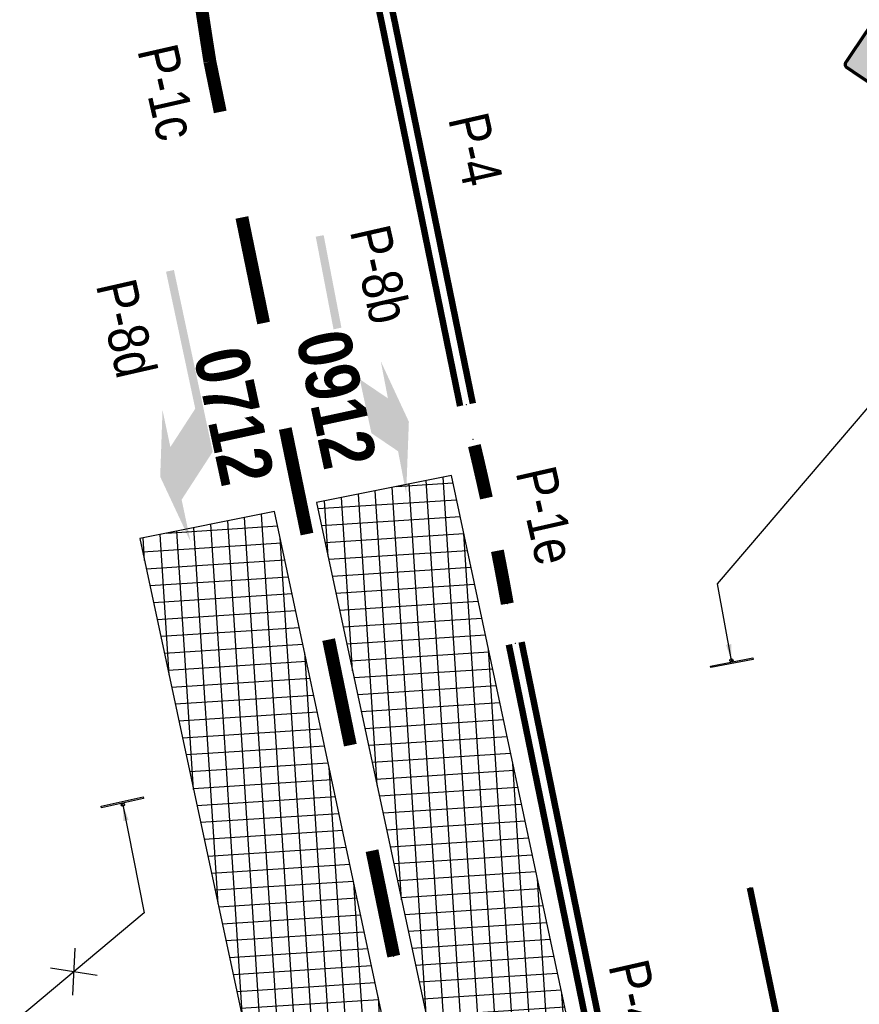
# Model space of a CAD drawing. Header units: metres. Extents: x 0 to 6473088, y 4 to 5822767.
# Tile 14 of 20: x 6472965 to 6472981, y 5822682 to 5822700. Entities that reach past the tile are written whole.
import ezdxf
from ezdxf.enums import TextEntityAlignment as Align

# ---------------------------------------------------------------- set-up
doc = ezdxf.new("R2010")
doc.units = ezdxf.units.M
for name, color, linetype in [('MT IR - detekcja wirtualna kamery opisy', 7, 'Continuous'), ('MT IR - oznakowanie pionowe', 7, 'Continuous'), ('MT IR - oznakowanie poziome opisy', 7, 'Continuous'), ('MT IR - oznakowanie poziome projektowane', 150, 'Continuous'), ('zzz.gaHSDomyslna', 7, 'Continuous'), ('zzz.gaVSDodTekst', 7, 'Continuous'), ('zzz.gaVSDomyslna', 7, 'Continuous'), ('zzz.gaVSNazwa', 7, 'Continuous'), ('zzz.gaVSStan', 7, 'Continuous'), ('zzz.gaVSWielkość', 7, 'Continuous')]:
    doc.layers.add(name, color=color, linetype=linetype)
doc.layers.add('MT IR - detekcja wirtualna kamery pojazdy', color=114, linetype='Continuous', lineweight=30)
doc.styles.add('GA-ATR-TEXT', font='arial.ttf', dxfattribs={"width": 0.9})
doc.styles.add('MT - bold Arial', font='arialbd.ttf')
doc.styles.add('MT - bold Arial Narrow', font='ARIALNB.TTF')
doc.styles.add('Opis poziomego', font='ARIALN.TTF')
doc.styles.get("Standard").update_dxf_attribs({"font": 'arial.ttf'})
doc.dimstyles.new('GA-LEADER', dxfattribs={"dimtxt": 1, "dimasz": 1, "dimexe": 1, "dimexo": 1, "dimgap": 1, "dimtad": 1, "dimtxsty": 'Standard', "dimcen": 1, "dimadec": 0, "dimazin": 0, "dimtfac": 1, "dimtmove": 0, "dimatfit": 3, "dimfxl": 1, "dimarcsym": 0})

# ---------------------------------------------------------------- blocks, each defined once
blk = doc.blocks.new('gaHSPos')
at = {"color": 0, "linetype": 'Continuous', "lineweight": 0}
blk.add_point((0, 0), dxfattribs=at)
blk = doc.blocks.new('*U33895')
at = {"layer": 'zzz.gaHSDomyslna', "color": 150}
blk.add_lwpolyline([(0, 0, 0.12, 0.12, 0), (-2.478, 11.877, 0.12, 0.12, 0)], format="xyseb", dxfattribs=at)
at = {"color": 150}
for p in [(-2.478, 11.877), (0, 0)]:
    blk.add_blockref('gaHSPos', p, dxfattribs=at)
blk = doc.blocks.new('*U33900')
at = {"layer": 'zzz.gaHSDomyslna', "color": 150}
for points in [[(-0.448, 1.949, 0.24, 0.24, 0.005068), (-0.701, 2.916, 0.24, 0.24, 0)], [(0, 0, 0.24, 0.24, 0.005068), (-0.214, 0.977, 0.24, 0.24, 0)]]:
    blk.add_lwpolyline(points, format="xyseb", dxfattribs=at)
at = {"color": 150}
for p in [(-0.733, 3.034), (0, 0)]:
    blk.add_blockref('gaHSPos', p, dxfattribs=at)
blk = doc.blocks.new('*U33901')
at = {"layer": 'zzz.gaHSDomyslna', "color": 150}
for points in [[(-2.49, 12.758, 0.12, 0.12, 0), (0.118, 0.024, 0.12, 0.12, 0)], [(-2.726, 12.71, 0.12, 0.12, 0), (-0.118, -0.024, 0.12, 0.12, 0)]]:
    blk.add_lwpolyline(points, format="xyseb", dxfattribs=at)
at = {"color": 150}
for p in [(-2.608, 12.734), (0, 0)]:
    blk.add_blockref('gaHSPos', p, dxfattribs=at)
blk = doc.blocks.new('*U34170')
at = {"layer": 'zzz.gaHSDomyslna', "color": 150}
for points in [[(-3.22, 15.673, 0.24, 0.24, 0), (-3.412, 16.607, 0.24, 0.24, -0.002338), (-3.572, 17.641, 0.24, 0.24, 0)], [(-2.415, 11.754, 0.24, 0.24, 0), (-2.818, 13.714, 0.24, 0.24, 0)], [(-1.61, 7.836, 0.24, 0.24, 0), (-2.013, 9.795, 0.24, 0.24, 0)], [(-0.805, 3.918, 0.24, 0.24, 0), (-1.208, 5.877, 0.24, 0.24, 0)], [(0, 0, 0.24, 0.24, 0), (-0.403, 1.959, 0.24, 0.24, 0)]]:
    blk.add_lwpolyline(points, format="xyseb", dxfattribs=at)
at = {"color": 150}
blk.add_blockref('gaHSPos', (0, 0), dxfattribs=at)
blk = doc.blocks.new('*U34171')
at = {"layer": 'zzz.gaHSDomyslna', "color": 150}
for points in [[(-2.539, 12.008, 0.12, 0.12, -0.025636), (-1.327, 7.088, 0.12, 0.12, 0), (0.118, 0.024, 0.12, 0.12, 0)], [(-2.769, 11.939, 0.12, 0.12, -0.025643), (-1.562, 7.041, 0.12, 0.12, 0), (-0.118, -0.024, 0.12, 0.12, 0)]]:
    blk.add_lwpolyline(points, format="xyseb", dxfattribs=at)
at = {"color": 150}
for p in [(-2.654, 11.974), (0, 0)]:
    blk.add_blockref('gaHSPos', p, dxfattribs=at)
blk = doc.blocks.new('*U33878')
blk.add_hatch(color=0).paths.add_polyline_path([(0.225, 3.2), (0.225, 2.5), (0.525, 3.7), (0.225, 5), (0.225, 4.2), (-0.525, 3.45), (-0.525, 0), (-0.375, 0), (-0.375, 2.6)])
blk = doc.blocks.new('*U33879')
blk.add_hatch(color=0).paths.add_polyline_path([(0.525, 3.45), (-0.225, 4.2), (-0.225, 5), (-0.525, 3.7), (-0.225, 2.5), (-0.225, 3.2), (0.375, 2.6), (0.375, 0), (0.525, 0)])
blk = doc.blocks.new('gaVSPos')
blk.add_point((0, 0))
blk = doc.blocks.new('gaVSTVcolumn0')
at = {"color": 0, "linetype": 'ByBlock', "lineweight": -2}
for p, q in [((-400, -30), (400, -30)), ((-400, -60), (-400, -30)), ((400, -60), (-400, -60)), ((400, -30), (400, -60))]:
    blk.add_line(p, q, dxfattribs=at)
blk.add_circle((0, 0), 30, dxfattribs=at)
blk = doc.blocks.new('*U34370')
at = {"layer": 'zzz.gaVSDomyslna', "true_color": 0xffffff}
blk.add_hatch(color=7, dxfattribs=at).paths.add_polyline_path([(401.637, 404.323, 0.414214), (401.637, 415.637), (5.65685, 811.616, 0.414214), (-5.65685, 811.616), (-401.637, 415.637, 0.414214), (-401.637, 404.323), (-5.65685, 8.34315, 0.414214), (5.65685, 8.34315)])
blk = doc.blocks.new('*U34371')
at = {"layer": 'zzz.gaVSDomyslna', "true_color": 0xe2e2e2}
blk.add_hatch(color=254, dxfattribs=at).paths.add_polyline_path([(0, 656.053), (-246.073, 409.98), (0, 163.907), (246.073, 409.98)])
blk = doc.blocks.new('*U34372')
at = {"layer": 'zzz.gaVSDomyslna', "color": 18, "lineweight": 0, "true_color": 0x000000, "const_width": 12}
blk.add_lwpolyline([(-405.879, 400.08), (-9.89949, 4.10051, 0.414214), (9.89949, 4.10051), (405.879, 400.08, 0.414214), (405.879, 419.879), (9.89949, 815.859, 0.414214), (-9.89949, 815.859), (-405.879, 419.879, 0.414214), (-405.879, 400.08, 17.1896)], format="xyb", dxfattribs=at)
at = {"layer": 'zzz.gaVSDomyslna', "color": 18, "lineweight": 0, "true_color": 0x000000, "const_width": 6}
blk.add_lwpolyline([(-157.997, 317.661), (0, 159.664), (250.316, 409.98), (0, 660.296), (-250.316, 409.98)], close=True, dxfattribs=at)
blk = doc.blocks.new('*U34374')
at = {"layer": 'zzz.gaVSDomyslna', "color": 18, "true_color": 0x000000}
blk.add_blockref('*U34372', (0, 0), dxfattribs=at)
at = {"layer": 'zzz.gaVSDomyslna', "color": 7, "true_color": 0xffffff}
blk.add_blockref('*U34370', (0, 0), dxfattribs=at)
at = {"layer": 'zzz.gaVSDomyslna', "color": 254, "true_color": 0xe2e2e2}
blk.add_blockref('*U34371', (0, 0), dxfattribs=at)
blk = doc.blocks.new('*U34369')
at = {"layer": 'zzz.gaVSDomyslna'}
blk.add_blockref('*U34374', (0, 0), dxfattribs=at)
at = {"layer": 'zzz.gaVSDodTekst', "style": 'GA-ATR-TEXT', "width": 0.9}
blk.add_attdef('Addtext', text='', height=150, dxfattribs=at).set_placement((516, 108.5), align=Align.MIDDLE_LEFT)
at = {"layer": 'zzz.gaVSDomyslna', "style": 'MT - bold Arial', "flags": 1}
for tag in ['Width', 'Height', 'Position', 'Route', 'ItemNo', 'ID']:
    blk.add_attdef(tag, text='', height=1, dxfattribs=at).set_placement((0, 0), align=Align.MIDDLE_LEFT)
at = {"layer": 'zzz.gaVSNazwa', "style": 'GA-ATR-TEXT', "width": 0.9}
blk.add_attdef('Name', text='', height=150, dxfattribs=at).set_placement((516, 618.5), align=Align.MIDDLE_LEFT)
at = {"layer": 'zzz.gaVSStan', "style": 'GA-ATR-TEXT', "width": 0.9}
blk.add_attdef('State', text='', height=150, dxfattribs=at).set_placement((516, 363.5), align=Align.MIDDLE_LEFT)
at = {"layer": 'zzz.gaVSWielkość', "style": 'MT - bold Arial', "flags": 1}
blk.add_attdef('Size', text='', height=1, dxfattribs=at).set_placement((0, 0), align=Align.MIDDLE_LEFT)

msp = doc.modelspace()

# ---------------------------------------------------------------- hatches: boundary and pattern name
at = {"layer": 'MT IR - detekcja wirtualna kamery pojazdy', "lineweight": -3}
h = msp.add_hatch(dxfattribs=at)
h.set_pattern_fill('ANSI37', color=256, scale=0.1, angle=48.6785, style=0)
h.set_pattern_definition([(93.6785, (6472977.2282, 5822674.56296), (-0.316846, -0.02037), []), (183.6785, (6472977.2282, 5822674.56296), (0.02037, -0.316846), [])])
h.paths.add_polyline_path([(6472975.077, 5822671.946), (6472977.577, 5822672.388), (6472973.404, 5822691.953), (6472970.902, 5822691.453)])

# ---------------------------------------------------------------- linework, layer by layer
at = {"layer": 'MT IR - detekcja wirtualna kamery pojazdy'}
msp.add_lwpolyline([(6472975.077, 5822671.946), (6472977.577, 5822672.388), (6472973.404, 5822691.953), (6472970.902, 5822691.453)], close=True, dxfattribs=at)
at = {"layer": 'MT IR - oznakowanie pionowe', "color": 1, "lineweight": 30}
for points in [[(6472966.415, 5822683.181), (6472966.374, 5822682.306)], [(6472965.963, 5822682.812), (6472966.827, 5822682.675)]]:
    msp.add_lwpolyline(points, dxfattribs=at)

# ---------------------------------------------------------------- block references
at = {"layer": 'MT IR - oznakowanie pionowe', "xscale": 0.005, "yscale": 0.005, "rotation": 11.02324551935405}
msp.add_blockref('*U34369', (6472983.12, 5822697.95), dxfattribs=at).add_auto_attribs({'Name': 'D-1', 'State': 'ist'})
at = {"layer": 'MT IR - oznakowanie pionowe', "xscale": 0.001, "yscale": 0.001}
for p, rotation in [((6472978.603, 5822688.521), 11.02345597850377), ((6472967.307, 5822685.842), 192.3807569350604)]:
    msp.add_blockref('gaVSTVcolumn0', p, dxfattribs=dict(at, rotation=rotation))
at = {"layer": 'MT IR - oznakowanie pionowe'}
for p, rotation in [((6472978.603, 5822688.521), 11.02345597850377), ((6472967.307, 5822685.842), 192.3807569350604)]:
    msp.add_blockref('gaVSPos', p, dxfattribs=dict(at, rotation=rotation))
at = {"layer": 'MT IR - oznakowanie poziome projektowane'}
for name, p in [('*U34171', (6472973.684, 5822693.266)), ('*U33901', (6472977.197, 5822676.103)), ('*U33895', (6472981.423, 5822672.422))]:
    msp.add_blockref(name, p, dxfattribs=at)
at = {"layer": 'MT IR - oznakowanie poziome projektowane', "color": 150, "rotation": 190.8665518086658}
msp.add_blockref('*U33879', (6472971.402, 5822696.485), dxfattribs=at)
at = {"layer": 'MT IR - oznakowanie poziome projektowane', "rotation": 358.2389795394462}
msp.add_blockref('*U33900', (6472974.442, 5822689.572), dxfattribs=at)

# ---------------------------------------------------------------- texts
at = {"layer": 'MT IR - detekcja wirtualna kamery opisy', "insert": (6472969.59, 5822694.413, -83.834), "char_height": 1, "attachment_point": 1, "rotation": 282.1858, "style": 'MT - bold Arial Narrow', "bg_fill": 3, "box_fill_scale": 1, "bg_fill_color": 256, "bg_fill_transparency": 0}
msp.add_mtext_dynamic_manual_height_columns('0712', width=2.45152, gutter_width=12.5, heights=[0], dxfattribs=at)

# ---------------------------------------------------------------- leaders
at = {"layer": 'MT IR - oznakowanie pionowe'}
for points in [[(6472978.603, 5822688.521), (6472978.343, 5822689.943), (6472983.503, 5822695.987)], [(6472967.307, 5822685.842), (6472967.699, 5822683.837), (6472963.384, 5822680.219)]]:
    msp.add_leader(points, dimstyle='GA-LEADER', override={"dimasz": 0.3}, dxfattribs=at)

# ---------------------------------------------------------------- next in the draw order: hatches: boundary and pattern name
at = {"layer": 'MT IR - detekcja wirtualna kamery pojazdy', "lineweight": -3}
h = msp.add_hatch(dxfattribs=at)
h.set_pattern_fill('ANSI37', color=256, scale=0.1, angle=48.6785, style=0)
h.set_pattern_definition([(93.6785, (6472974.30733, 5822671.8733), (-0.316846, -0.02037), []), (183.6785, (6472974.30733, 5822671.8733), (0.02037, -0.316846), [])])
h.paths.add_polyline_path([(6472971.797, 5822671.276), (6472974.299, 5822671.718), (6472970.124, 5822691.283), (6472967.622, 5822690.784)])

# ---------------------------------------------------------------- next in the draw order: linework, layer by layer
at = {"layer": 'MT IR - detekcja wirtualna kamery pojazdy'}
msp.add_lwpolyline([(6472971.797, 5822671.276), (6472974.297, 5822671.718), (6472970.124, 5822691.283), (6472967.622, 5822690.784)], close=True, dxfattribs=at)

# ---------------------------------------------------------------- next in the draw order: block references
at = {"layer": 'MT IR - oznakowanie poziome projektowane'}
msp.add_blockref('*U34170', (6472972.334, 5822683.029), dxfattribs=at)
at = {"layer": 'MT IR - oznakowanie poziome projektowane', "color": 150, "rotation": 192.0425751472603}
msp.add_blockref('*U33878', (6472967.741, 5822695.658), dxfattribs=at)

# ---------------------------------------------------------------- next in the draw order: texts
at = {"layer": 'MT IR - oznakowanie poziome opisy', "char_height": 0.75, "width": 1.82078, "attachment_point": 1, "rotation": 282.8073, "style": 'Opis poziomego', "bg_fill": 3, "box_fill_scale": 1, "bg_fill_color": 1, "bg_fill_transparency": 0}
for s, insert in [('P-4', (6472974.073, 5822698.742)), ('P-1e', (6472975.326, 5822692.179)), ('P-4', (6472977.047, 5822683.019))]:
    msp.add_mtext(s, dxfattribs=dict(at, insert=insert))

# ---------------------------------------------------------------- next in the draw order: texts
for s, insert in [('P-1c', (6472968.304, 5822700.014)), ('P-8b', (6472972.249, 5822696.655)), ('P-8d', (6472967.535, 5822695.653))]:
    msp.add_mtext(s, dxfattribs=dict(at, insert=insert))

# ---------------------------------------------------------------- next in the draw order: texts
at = {"layer": 'MT IR - detekcja wirtualna kamery opisy', "insert": (6472971.491, 5822694.725, -83.834), "char_height": 1, "attachment_point": 1, "rotation": 282.1858, "style": 'MT - bold Arial Narrow', "bg_fill": 3, "box_fill_scale": 1, "bg_fill_color": 256, "bg_fill_transparency": 0}
msp.add_mtext_dynamic_manual_height_columns('0912', width=2.45152, gutter_width=12.5, heights=[0], dxfattribs=at)

doc.saveas('drawing.dxf')
